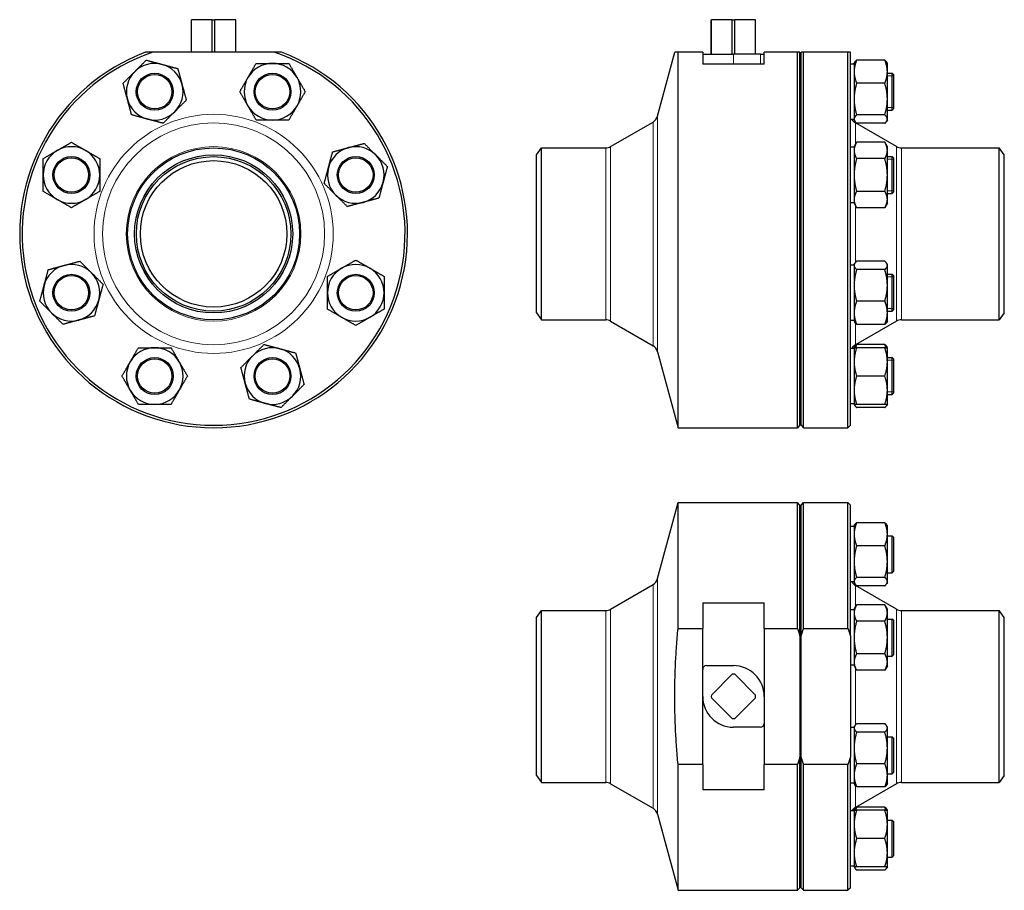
# Model space of a CAD drawing. Header units: millimetres. Extents: x 235 to 1035, y 68 to 775.
import ezdxf

# ---------------------------------------------------------------- set-up
doc = ezdxf.new("R2010")
doc.units = ezdxf.units.MM
doc.layers.add('Widoczne (ISO)', color=7, linetype='Continuous', lineweight=25)
doc.layers.add('Widoczne wąskie (ISO)', color=7, linetype='Continuous', lineweight=20)

msp = doc.modelspace()

# ---------------------------------------------------------------- linework, layer by layer
at = {"layer": 'Widoczne (ISO)'}
for p, q in [((374.52, 775.13), (374.56, 775.13)), ((374.52, 748.63), (374.52, 775.13)), ((374.56, 748.63), (374.56, 775.13)), ((391.39, 775.13), (374.56, 775.13)), ((391.39, 775.13), (393.65, 775.13)), ((391.39, 748.63), (391.39, 775.13)), ((410.49, 775.13), (393.65, 775.13)), ((393.65, 748.63), (393.65, 775.13)), ((410.49, 775.13), (410.52, 775.13)), ((410.49, 748.63), (410.49, 775.13)), ((410.52, 748.63), (410.52, 775.13)), ((796.77, 775.13), (796.81, 775.13)), ((796.77, 747.13), (796.77, 775.13)), ((796.81, 747.13), (796.81, 775.13)), ((813.64, 775.13), (796.81, 775.13)), ((813.64, 747.13), (813.64, 775.13)), ((813.64, 775.13), (815.9, 775.13)), ((815.9, 747.13), (815.9, 775.13)), ((832.73, 775.13), (815.9, 775.13)), ((832.73, 775.13), (832.77, 775.13)), ((832.73, 747.13), (832.73, 775.13)), ((832.77, 747.13), (832.77, 775.13)), ((441.76, 748.63), (343.29, 748.63)), ((753.21, 696.83), (767.09, 748.63)), ((769.77, 443.63), (769.77, 748.63)), ((789.77, 748.63), (769.77, 748.63)), ((789.77, 748.63), (789.77, 739.13)), ((789.77, 747.13), (814.77, 747.13)), ((836.77, 747.13), (814.77, 747.13)), ((836.77, 747.13), (839.77, 747.13)), ((866.77, 748.63), (839.77, 748.63)), ((839.77, 739.13), (839.77, 748.63)), ((866.77, 443.63), (866.77, 748.63)), ((868.77, 445.63), (868.77, 748.63)), ((869.77, 445.63), (869.77, 748.63)), ((871.77, 443.63), (871.77, 748.63)), ((907.77, 748.63), (871.77, 748.63)), ((907.77, 443.63), (907.77, 748.63)), ((909.77, 445.63), (909.77, 748.63)), ((839.77, 739.13), (789.77, 739.13)), ((912.77, 739.11), (909.77, 739.11)), ((912.77, 739.61), (913.24, 740.42)), ((912.77, 739.61), (912.77, 732.88)), ((937.72, 742.27), (914.82, 742.27)), ((939.77, 739.61), (939.3, 740.42)), ((939.77, 732.88), (939.77, 739.61)), ((912.77, 732.88), (912.77, 710.66)), ((939.77, 710.66), (939.77, 732.88)), ((939.77, 731.61), (943.77, 731.61)), ((943.77, 701.61), (943.77, 731.61)), ((944.77, 730.61), (943.77, 731.61)), ((944.77, 730.61), (944.77, 702.61)), ((937.72, 723.49), (914.82, 723.49)), ((868.77, 706.13), (869.77, 706.13)), ((912.77, 710.66), (912.77, 694.4)), ((939.77, 694.4), (939.77, 710.66)), ((937.72, 697.83), (914.82, 697.83)), ((939.77, 701.61), (943.77, 701.61)), ((944.77, 702.61), (943.77, 701.61)), ((714.98, 672.05), (749.48, 691.97)), ((912.77, 694.11), (909.77, 694.11)), ((912.77, 694.4), (912.77, 693.61)), ((912.77, 693.61), (913.24, 692.8)), ((947.14, 672.05), (913.77, 691.32)), ((937.72, 690.96), (914.82, 690.96)), ((939.77, 693.61), (939.3, 692.8)), ((939.77, 693.61), (939.77, 694.4)), ((912.77, 671.96), (914.82, 675.52)), ((912.77, 671.96), (912.77, 668.88)), ((937.72, 675.52), (914.82, 675.52)), ((939.77, 671.96), (937.72, 675.52)), ((939.77, 668.88), (939.77, 671.96)), ((654.77, 665.38), (658.99, 670.98)), ((654.77, 536.88), (654.77, 665.38)), ((658.99, 531.28), (658.99, 670.98)), ((658.99, 670.98), (710.98, 670.98)), ((912.77, 671.46), (909.77, 671.46)), ((912.77, 668.88), (912.77, 648.96)), ((939.77, 648.96), (939.77, 668.88)), ((939.77, 663.96), (943.77, 663.96)), ((943.77, 633.96), (943.77, 663.96)), ((944.77, 662.96), (943.77, 663.96)), ((951.14, 670.98), (1030.55, 670.98)), ((1030.55, 531.28), (1030.55, 670.98)), ((1034.77, 665.38), (1030.55, 670.98)), ((1034.77, 536.88), (1034.77, 665.38)), ((937.72, 662.24), (914.82, 662.24)), ((944.77, 662.96), (944.77, 634.96)), ((912.77, 648.96), (912.77, 629.04)), ((939.77, 629.04), (939.77, 648.96)), ((937.72, 635.68), (914.82, 635.68)), ((939.77, 633.96), (943.77, 633.96)), ((944.77, 634.96), (943.77, 633.96)), ((912.77, 626.46), (909.77, 626.46)), ((912.77, 629.04), (912.77, 625.96)), ((912.77, 625.96), (914.82, 622.4)), ((939.77, 625.96), (937.72, 622.4)), ((939.77, 625.96), (939.77, 629.04)), ((937.72, 622.4), (914.82, 622.4)), ((912.77, 576.29), (913.24, 577.1)), ((912.77, 576.29), (912.77, 575.51)), ((937.72, 578.94), (914.82, 578.94)), ((939.77, 576.29), (939.3, 577.1)), ((939.77, 575.51), (939.77, 576.29)), ((912.77, 575.79), (909.77, 575.79)), ((912.77, 575.51), (912.77, 559.24)), ((937.72, 572.07), (914.82, 572.07)), ((939.77, 559.24), (939.77, 575.51)), ((939.77, 568.29), (943.77, 568.29)), ((943.77, 538.29), (943.77, 568.29)), ((944.77, 567.29), (943.77, 568.29)), ((944.77, 567.29), (944.77, 539.29)), ((912.77, 559.24), (912.77, 537.03)), ((939.77, 537.03), (939.77, 559.24)), ((937.72, 546.42), (914.82, 546.42)), ((654.77, 536.88), (658.99, 531.28)), ((912.77, 537.03), (912.77, 530.29)), ((939.77, 538.29), (943.77, 538.29)), ((939.77, 530.29), (939.77, 537.03)), ((944.77, 539.29), (943.77, 538.29)), ((1034.77, 536.88), (1030.55, 531.28)), ((658.99, 531.28), (710.98, 531.28)), ((714.98, 530.21), (749.48, 510.28)), ((912.77, 530.79), (909.77, 530.79)), ((912.77, 530.29), (913.24, 529.48)), ((947.14, 530.21), (913.77, 510.94)), ((939.77, 530.29), (939.3, 529.48)), ((951.14, 531.28), (1030.55, 531.28)), ((937.72, 527.64), (914.82, 527.64)), ((753.21, 505.43), (769.77, 443.63)), ((912.77, 508.14), (909.77, 508.14)), ((912.77, 508.64), (913.24, 509.45)), ((912.77, 508.64), (912.77, 497.14)), ((937.72, 511.3), (914.82, 511.3)), ((937.72, 508.64), (914.82, 508.64)), ((939.77, 508.64), (939.3, 509.45)), ((939.77, 497.14), (939.77, 508.64)), ((868.77, 496.13), (869.77, 496.13)), ((912.77, 497.14), (912.77, 474.14)), ((939.77, 500.64), (943.77, 500.64)), ((939.77, 474.14), (939.77, 497.14)), ((943.77, 470.64), (943.77, 500.64)), ((944.77, 499.64), (943.77, 500.64)), ((944.77, 499.64), (944.77, 471.64)), ((937.72, 485.64), (914.82, 485.64)), ((912.77, 474.14), (912.77, 462.64)), ((939.77, 462.64), (939.77, 474.14)), ((939.77, 470.64), (943.77, 470.64)), ((944.77, 471.64), (943.77, 470.64)), ((912.77, 463.14), (909.77, 463.14)), ((912.77, 462.64), (913.24, 461.83)), ((937.72, 462.64), (914.82, 462.64)), ((937.72, 459.99), (914.82, 459.99)), ((939.77, 462.64), (939.3, 461.83)), ((769.77, 443.63), (866.77, 443.63)), ((868.77, 445.63), (866.77, 443.63)), ((869.77, 445.63), (871.77, 443.63)), ((871.77, 443.63), (907.77, 443.63)), ((909.77, 445.63), (907.77, 443.63)), ((753.21, 321.06), (769.77, 382.86)), ((769.77, 280.59), (769.77, 382.86)), ((769.77, 382.86), (866.77, 382.86)), ((866.77, 280.59), (866.77, 382.86)), ((868.77, 380.86), (866.77, 382.86)), ((868.77, 274.59), (868.77, 380.86)), ((869.77, 380.86), (871.77, 382.86)), ((869.77, 274.59), (869.77, 380.86)), ((871.77, 280.59), (871.77, 382.86)), ((871.77, 382.86), (907.77, 382.86)), ((907.77, 280.59), (907.77, 382.86)), ((909.77, 380.86), (907.77, 382.86)), ((909.77, 274.59), (909.77, 380.86)), ((912.77, 363.34), (909.77, 363.34)), ((912.77, 363.84), (913.24, 364.65)), ((912.77, 363.84), (912.77, 357.11)), ((937.72, 366.5), (914.82, 366.5)), ((939.77, 363.84), (939.3, 364.65)), ((939.77, 357.11), (939.77, 363.84)), ((912.77, 357.11), (912.77, 334.89)), ((939.77, 334.89), (939.77, 357.11)), ((939.77, 355.84), (943.77, 355.84)), ((943.77, 325.84), (943.77, 355.84)), ((944.77, 354.84), (943.77, 355.84)), ((944.77, 354.84), (944.77, 326.84)), ((937.72, 347.72), (914.82, 347.72)), ((868.77, 330.36), (869.77, 330.36)), ((912.77, 334.89), (912.77, 318.63)), ((939.77, 318.63), (939.77, 334.89)), ((937.72, 322.06), (914.82, 322.06)), ((939.77, 325.84), (943.77, 325.84)), ((944.77, 326.84), (943.77, 325.84)), ((714.98, 296.28), (749.48, 316.2)), ((912.77, 318.34), (909.77, 318.34)), ((912.77, 318.63), (912.77, 317.84)), ((912.77, 317.84), (913.24, 317.03)), ((947.14, 296.28), (913.77, 315.55)), ((937.72, 315.19), (914.82, 315.19)), ((939.77, 317.84), (939.3, 317.03)), ((939.77, 317.84), (939.77, 318.63)), ((789.77, 301.27), (789.77, 280.59)), ((789.77, 301.27), (839.77, 301.27)), ((839.77, 280.59), (839.77, 301.27)), ((912.77, 296.19), (914.82, 299.75)), ((912.77, 296.19), (912.77, 293.11)), ((937.72, 299.75), (914.82, 299.75)), ((939.77, 296.19), (937.72, 299.75)), ((939.77, 293.11), (939.77, 296.19)), ((654.77, 289.61), (658.99, 295.21)), ((654.77, 161.11), (654.77, 289.61)), ((658.99, 155.51), (658.99, 295.21)), ((658.99, 295.21), (710.98, 295.21)), ((912.77, 295.69), (909.77, 295.69)), ((912.77, 293.11), (912.77, 273.19)), ((939.77, 273.19), (939.77, 293.11)), ((939.77, 288.19), (943.77, 288.19)), ((943.77, 258.19), (943.77, 288.19)), ((944.77, 287.19), (943.77, 288.19)), ((951.14, 295.21), (1030.55, 295.21)), ((1030.55, 155.51), (1030.55, 295.21)), ((1034.77, 289.61), (1030.55, 295.21)), ((1034.77, 161.11), (1034.77, 289.61)), ((769.77, 280.59), (789.77, 280.59)), ((789.77, 170.13), (789.77, 280.59)), ((839.77, 280.59), (839.77, 170.13)), ((839.77, 280.59), (866.77, 280.59)), ((871.77, 280.59), (907.77, 280.59)), ((937.72, 286.47), (914.82, 286.47)), ((944.77, 287.19), (944.77, 259.19)), ((868.77, 274.59), (868.77, 176.12)), ((869.77, 176.12), (869.77, 274.59)), ((909.77, 274.59), (909.77, 176.12)), ((912.77, 273.19), (912.77, 253.28)), ((939.77, 253.28), (939.77, 273.19)), ((937.72, 259.91), (914.82, 259.91)), ((939.77, 258.19), (943.77, 258.19)), ((944.77, 259.19), (943.77, 258.19)), ((792.77, 250.36), (814.77, 250.36)), ((912.77, 250.69), (909.77, 250.69)), ((912.77, 253.28), (912.77, 250.19)), ((912.77, 250.19), (914.82, 246.64)), ((939.77, 250.19), (937.72, 246.64)), ((939.77, 250.19), (939.77, 253.28)), ((796.81, 226.49), (813.64, 243.32)), ((815.9, 243.32), (832.73, 226.49)), ((937.72, 246.64), (914.82, 246.64)), ((813.64, 207.39), (796.81, 224.23)), ((832.73, 224.23), (815.9, 207.39)), ((836.77, 200.36), (814.77, 200.36)), ((912.77, 200.02), (909.77, 200.02)), ((912.77, 200.52), (913.24, 201.33)), ((912.77, 200.52), (912.77, 199.74)), ((937.72, 203.18), (914.82, 203.18)), ((939.77, 200.52), (939.3, 201.33)), ((939.77, 199.74), (939.77, 200.52)), ((912.77, 199.74), (912.77, 183.48)), ((937.72, 196.3), (914.82, 196.3)), ((939.77, 183.48), (939.77, 199.74)), ((939.77, 192.52), (943.77, 192.52)), ((943.77, 162.52), (943.77, 192.52)), ((944.77, 191.52), (943.77, 192.52)), ((944.77, 191.52), (944.77, 163.52)), ((868.77, 69.86), (868.77, 176.12)), ((869.77, 69.86), (869.77, 176.12)), ((909.77, 69.86), (909.77, 176.12)), ((912.77, 183.48), (912.77, 161.26)), ((939.77, 161.26), (939.77, 183.48)), ((769.77, 67.86), (769.77, 170.13)), ((789.77, 170.13), (769.77, 170.13)), ((789.77, 170.13), (789.77, 149.45)), ((866.77, 170.13), (839.77, 170.13)), ((839.77, 149.45), (839.77, 170.13)), ((866.77, 67.86), (866.77, 170.13)), ((871.77, 67.86), (871.77, 170.13)), ((907.77, 170.13), (871.77, 170.13)), ((907.77, 67.86), (907.77, 170.13)), ((937.72, 170.65), (914.82, 170.65)), ((654.77, 161.11), (658.99, 155.51)), ((912.77, 161.26), (912.77, 154.52)), ((939.77, 162.52), (943.77, 162.52)), ((939.77, 154.52), (939.77, 161.26)), ((944.77, 163.52), (943.77, 162.52)), ((1034.77, 161.11), (1030.55, 155.51)), ((658.99, 155.51), (710.98, 155.51)), ((714.98, 154.44), (749.48, 134.52)), ((912.77, 155.02), (909.77, 155.02)), ((912.77, 154.52), (913.24, 153.71)), ((947.14, 154.44), (913.77, 135.17)), ((939.77, 154.52), (939.3, 153.71)), ((951.14, 155.51), (1030.55, 155.51)), ((839.77, 149.45), (789.77, 149.45)), ((937.72, 151.87), (914.82, 151.87)), ((753.21, 129.66), (769.77, 67.86)), ((912.77, 132.37), (909.77, 132.37)), ((912.77, 132.87), (913.24, 133.68)), ((912.77, 132.87), (912.77, 121.37)), ((937.72, 135.53), (914.82, 135.53)), ((937.72, 132.87), (914.82, 132.87)), ((939.77, 132.87), (939.3, 133.68)), ((939.77, 121.37), (939.77, 132.87)), ((868.77, 120.36), (869.77, 120.36)), ((912.77, 121.37), (912.77, 98.37)), ((939.77, 124.87), (943.77, 124.87)), ((939.77, 98.37), (939.77, 121.37)), ((943.77, 94.87), (943.77, 124.87)), ((944.77, 123.87), (943.77, 124.87)), ((944.77, 123.87), (944.77, 95.87)), ((937.72, 109.87), (914.82, 109.87)), ((912.77, 98.37), (912.77, 86.87)), ((939.77, 86.87), (939.77, 98.37)), ((939.77, 94.87), (943.77, 94.87)), ((944.77, 95.87), (943.77, 94.87)), ((912.77, 87.37), (909.77, 87.37)), ((912.77, 86.87), (913.24, 86.06)), ((937.72, 86.87), (914.82, 86.87)), ((937.72, 84.22), (914.82, 84.22)), ((939.77, 86.87), (939.3, 86.06)), ((769.77, 67.86), (866.77, 67.86)), ((868.77, 69.86), (866.77, 67.86)), ((869.77, 69.86), (871.77, 67.86)), ((871.77, 67.86), (907.77, 67.86)), ((909.77, 69.86), (907.77, 67.86))]:
    msp.add_line(p, q, dxfattribs=at)
for centre, radius in [((344.69, 716.61), 15), ((344.69, 716.61), 14), ((440.36, 716.61), 15), ((440.36, 716.61), 14), ((277.04, 648.96), 15), ((392.52, 601.13), 69.85), ((392.52, 601.13), 64.25), ((392.52, 601.13), 62.75), ((508.01, 648.96), 15), ((277.04, 648.96), 14), ((392.52, 601.13), 59.5), ((508.01, 648.96), 14), ((277.04, 553.29), 15), ((508.01, 553.29), 15), ((277.04, 553.29), 14), ((508.01, 553.29), 14), ((344.69, 485.64), 15), ((344.69, 485.64), 14), ((440.36, 485.64), 15), ((440.36, 485.64), 14)]:
    msp.add_circle(centre, radius, dxfattribs=at)
for centre, radius, start, end in [((392.52, 601.13), 157.5, 110.52686, 69.47314), ((392.52, 601.13), 155.5, 108.45853, 71.54147), ((344.69, 716.61), 23, 75, 135), ((344.69, 716.61), 23, 15, 75), ((440.36, 716.61), 23, 90, 150), ((440.36, 716.61), 23, 30, 90), ((344.69, 716.61), 23, 135, 195), ((440.36, 716.61), 23, 150, 210), ((440.36, 716.61), 23, 330, 30), ((344.69, 716.61), 23, 315, 15), ((344.69, 716.61), 23, 195, 255), ((440.36, 716.61), 23, 210, 270), ((440.36, 716.61), 23, 270, 330), ((344.69, 716.61), 23, 255, 315), ((745.48, 698.9), 8, 300, 345), ((917.77, 698.25), 8, 211.11333, 240), ((277.04, 648.96), 23, 60, 120), ((508.01, 648.96), 23, 45, 105), ((710.98, 678.98), 8, 270, 300), ((951.14, 678.98), 8, 240, 270), ((277.04, 648.96), 23, 120, 180), ((277.04, 648.96), 23, 0, 60), ((508.01, 648.96), 23, 105, 165), ((508.01, 648.96), 23, 345, 45), ((277.04, 648.96), 23, 180, 240), ((277.04, 648.96), 23, 300, 0), ((508.01, 648.96), 23, 165, 225), ((508.01, 648.96), 23, 285, 345), ((508.01, 648.96), 23, 225, 285), ((277.04, 648.96), 23, 240, 300), ((277.04, 553.29), 23, 45, 105), ((508.01, 553.29), 23, 60, 120), ((277.04, 553.29), 23, 105, 165), ((277.04, 553.29), 23, 345, 45), ((508.01, 553.29), 23, 120, 180), ((508.01, 553.29), 23, 0, 60), ((277.04, 553.29), 23, 165, 225), ((508.01, 553.29), 23, 180, 240), ((508.01, 553.29), 23, 300, 0), ((277.04, 553.29), 23, 285, 345), ((277.04, 553.29), 23, 225, 285), ((508.01, 553.29), 23, 240, 300), ((710.98, 523.28), 8, 60, 90), ((951.14, 523.28), 8, 90, 120), ((344.69, 485.64), 23, 90, 150), ((344.69, 485.64), 23, 30, 90), ((440.36, 485.64), 23, 75, 135), ((440.36, 485.64), 23, 15, 75), ((745.48, 503.36), 8, 15, 60), ((917.77, 504.01), 8, 120, 148.88667), ((344.69, 485.64), 23, 150, 210), ((344.69, 485.64), 23, 330, 30), ((440.36, 485.64), 23, 135, 195), ((440.36, 485.64), 23, 315, 15), ((344.69, 485.64), 23, 210, 270), ((344.69, 485.64), 23, 270, 330), ((440.36, 485.64), 23, 195, 255), ((440.36, 485.64), 23, 255, 315), ((745.48, 323.13), 8, 300, 345), ((917.77, 322.48), 8, 211.11333, 240), ((710.98, 303.21), 8, 270, 300), ((951.14, 303.21), 8, 240, 270), ((792.77, 247.36), 3, 90, 180), ((814.77, 225.36), 25, 0, 90), ((814.77, 225.36), 18, 86.40962, 93.59038), ((814.77, 225.36), 25, 180, 270), ((814.77, 225.36), 18, 176.40962, 183.59038), ((814.77, 225.36), 18, 356.40962, 3.59038), ((814.77, 225.36), 18, 266.40962, 273.59038), ((836.77, 203.36), 3, 270, 0), ((710.98, 147.51), 8, 60, 90), ((951.14, 147.51), 8, 90, 120), ((745.48, 127.59), 8, 15, 60), ((917.77, 128.24), 8, 120, 148.88667)]:
    msp.add_arc(centre, radius, start, end, dxfattribs=at)
for points, weights in [([(343.29, 748.63), (340.31, 748.63), (337.29, 748.63)], [1, 1.00018333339, 1]), ([(447.75, 748.63), (444.73, 748.63), (441.76, 748.63)], [1, 1.00018333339, 1]), ([(769.77, 748.63), (767.09, 748.63), (767.09, 748.63)], [1, 1.03389830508, 1.03389830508]), ([(868.77, 748.63), (867.83, 748.63), (866.77, 748.63)], [1, 1.00018333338, 1]), ([(871.77, 748.63), (870.71, 748.63), (869.77, 748.63)], [1, 1.00018333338, 1]), ([(909.77, 748.63), (908.83, 748.63), (907.77, 748.63)], [1, 1.00018333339, 1]), ([(328.42, 732.88), (332.78, 737.23), (337.81, 742.27)], [1, 1.0379548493, 1]), ([(337.81, 742.27), (344.69, 740.42), (350.64, 738.83)], [1, 1.0379548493, 1]), ([(350.64, 738.83), (356.59, 737.23), (363.47, 735.39)], [1, 1.0379548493, 1]), ([(420.44, 728.11), (423.52, 733.45), (427.08, 739.61)], [1, 1.0379548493, 1]), ([(427.08, 739.61), (434.19, 739.61), (440.36, 739.61)], [1, 1.0379548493, 1]), ([(440.36, 739.61), (446.52, 739.61), (453.64, 739.61)], [1, 1.0379548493, 1]), ([(453.64, 739.61), (457.19, 733.45), (460.28, 728.11)], [1, 1.0379548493, 1]), ([(914.82, 742.27), (912.77, 737.23), (912.77, 732.88)], [1, 1.0379548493, 1]), ([(913.24, 740.42), (913.74, 741.29), (914.82, 742.27)], [1.01895290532, 1.01965956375, 1]), ([(939.77, 732.88), (939.77, 737.23), (937.72, 742.27)], [1, 1.0379548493, 1]), ([(937.72, 742.27), (938.8, 741.29), (939.3, 740.42)], [1, 1.01965956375, 1.01895290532]), ([(319.03, 723.49), (324.07, 728.52), (328.42, 732.88)], [1, 1.0379548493, 1]), ([(363.47, 735.39), (365.31, 728.52), (366.9, 722.56)], [1, 1.0379548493, 1]), ([(413.8, 716.61), (417.36, 722.77), (420.44, 728.11)], [1, 1.0379548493, 1]), ([(460.28, 728.11), (463.36, 722.77), (466.92, 716.61)], [1, 1.0379548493, 1]), ([(912.77, 732.88), (912.77, 728.52), (914.82, 723.49)], [1, 1.0379548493, 1]), ([(937.72, 723.49), (939.77, 728.52), (939.77, 732.88)], [1, 1.0379548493, 1]), ([(322.47, 710.66), (320.87, 716.61), (319.03, 723.49)], [1, 1.0379548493, 1]), ([(366.9, 722.56), (368.5, 716.61), (370.34, 709.74)], [1, 1.0379548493, 1]), ([(914.82, 723.49), (912.77, 716.61), (912.77, 710.66)], [1, 1.0379548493, 1]), ([(939.77, 710.66), (939.77, 716.61), (937.72, 723.49)], [1, 1.0379548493, 1]), ([(420.44, 705.11), (417.36, 710.45), (413.8, 716.61)], [1, 1.0379548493, 1]), ([(466.92, 716.61), (463.36, 710.45), (460.28, 705.11)], [1, 1.0379548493, 1]), ([(325.91, 697.83), (324.07, 704.71), (322.47, 710.66)], [1, 1.0379548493, 1]), ([(370.34, 709.74), (365.31, 704.71), (360.95, 700.35)], [1, 1.0379548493, 1]), ([(427.08, 693.61), (423.52, 699.77), (420.44, 705.11)], [1, 1.0379548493, 1]), ([(460.28, 705.11), (457.19, 699.77), (453.64, 693.61)], [1, 1.0379548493, 1]), ([(912.77, 710.66), (912.77, 704.71), (914.82, 697.83)], [1, 1.0379548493, 1]), ([(937.72, 697.83), (939.77, 704.71), (939.77, 710.66)], [1, 1.0379548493, 1]), ([(338.73, 694.4), (332.78, 695.99), (325.91, 697.83)], [1, 1.0379548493, 1]), ([(360.95, 700.35), (356.59, 695.99), (351.56, 690.96)], [1, 1.0379548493, 1]), ([(914.82, 697.83), (912.77, 695.99), (912.77, 694.4)], [1, 1.0379548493, 1]), ([(939.77, 694.4), (939.77, 695.99), (937.72, 697.83)], [1, 1.0379548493, 1]), ([(351.56, 690.96), (344.69, 692.8), (338.73, 694.4)], [1, 1.0379548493, 1]), ([(440.36, 693.61), (434.19, 693.61), (427.08, 693.61)], [1, 1.0379548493, 1]), ([(453.64, 693.61), (446.52, 693.61), (440.36, 693.61)], [1, 1.0379548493, 1]), ([(912.77, 694.4), (912.77, 692.8), (914.82, 690.96)], [1, 1.0379548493, 1]), ([(937.72, 690.96), (939.77, 692.8), (939.77, 694.4)], [1, 1.0379548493, 1]), ([(265.54, 668.88), (270.87, 671.96), (277.04, 675.52)], [1, 1.0379548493, 1]), ([(277.04, 675.52), (283.2, 671.96), (288.54, 668.88)], [1, 1.0379548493, 1]), ([(502.05, 671.18), (508.01, 672.77), (514.88, 674.62)], [1, 1.0379548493, 1]), ([(514.88, 674.62), (519.91, 669.58), (524.27, 665.23)], [1, 1.0379548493, 1]), ([(914.82, 675.52), (912.77, 671.96), (912.77, 668.88)], [1, 1.0379548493, 1]), ([(939.77, 668.88), (939.77, 671.96), (937.72, 675.52)], [1, 1.0379548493, 1]), ([(254.04, 662.24), (260.2, 665.8), (265.54, 668.88)], [1, 1.0379548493, 1]), ([(288.54, 668.88), (293.87, 665.8), (300.04, 662.24)], [1, 1.0379548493, 1]), ([(485.79, 654.92), (487.39, 660.87), (489.23, 667.74)], [1, 1.0379548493, 1]), ([(489.23, 667.74), (496.1, 669.58), (502.05, 671.18)], [1, 1.0379548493, 1]), ([(524.27, 665.23), (528.63, 660.87), (533.66, 655.84)], [1, 1.0379548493, 1]), ([(912.77, 668.88), (912.77, 665.8), (914.82, 662.24)], [1, 1.0379548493, 1]), ([(937.72, 662.24), (939.77, 665.8), (939.77, 668.88)], [1, 1.0379548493, 1]), ([(254.04, 648.96), (254.04, 655.13), (254.04, 662.24)], [1, 1.0379548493, 1]), ([(300.04, 662.24), (300.04, 655.13), (300.04, 648.96)], [1, 1.0379548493, 1]), ([(533.66, 655.84), (531.82, 648.96), (530.22, 643.01)], [1, 1.0379548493, 1]), ([(914.82, 662.24), (912.77, 655.13), (912.77, 648.96)], [1, 1.0379548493, 1]), ([(939.77, 648.96), (939.77, 655.13), (937.72, 662.24)], [1, 1.0379548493, 1]), ([(254.04, 635.68), (254.04, 642.8), (254.04, 648.96)], [1, 1.0379548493, 1]), ([(300.04, 648.96), (300.04, 642.8), (300.04, 635.68)], [1, 1.0379548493, 1]), ([(482.35, 642.09), (484.2, 648.96), (485.79, 654.92)], [1, 1.0379548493, 1]), ([(912.77, 648.96), (912.77, 642.8), (914.82, 635.68)], [1, 1.0379548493, 1]), ([(937.72, 635.68), (939.77, 642.8), (939.77, 648.96)], [1, 1.0379548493, 1]), ([(491.74, 632.7), (487.39, 637.06), (482.35, 642.09)], [1, 1.0379548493, 1]), ([(530.22, 643.01), (528.63, 637.06), (526.79, 630.18)], [1, 1.0379548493, 1]), ([(265.54, 629.04), (260.2, 632.13), (254.04, 635.68)], [1, 1.0379548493, 1]), ([(300.04, 635.68), (293.87, 632.13), (288.54, 629.04)], [1, 1.0379548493, 1]), ([(501.13, 623.31), (496.1, 628.34), (491.74, 632.7)], [1, 1.0379548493, 1]), ([(914.82, 635.68), (912.77, 632.13), (912.77, 629.04)], [1, 1.0379548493, 1]), ([(939.77, 629.04), (939.77, 632.13), (937.72, 635.68)], [1, 1.0379548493, 1]), ([(277.04, 622.4), (270.87, 625.96), (265.54, 629.04)], [1, 1.0379548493, 1]), ([(288.54, 629.04), (283.2, 625.96), (277.04, 622.4)], [1, 1.0379548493, 1]), ([(513.96, 626.75), (508.01, 625.15), (501.13, 623.31)], [1, 1.0379548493, 1]), ([(526.79, 630.18), (519.91, 628.34), (513.96, 626.75)], [1, 1.0379548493, 1]), ([(912.77, 629.04), (912.77, 625.96), (914.82, 622.4)], [1, 1.0379548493, 1]), ([(937.72, 622.4), (939.77, 625.96), (939.77, 629.04)], [1, 1.0379548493, 1]), ([(271.08, 575.51), (277.04, 577.1), (283.91, 578.94)], [1, 1.0379548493, 1]), ([(283.91, 578.94), (288.94, 573.91), (293.3, 569.56)], [1, 1.0379548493, 1]), ([(496.51, 573.21), (501.84, 576.29), (508.01, 579.85)], [1, 1.0379548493, 1]), ([(508.01, 579.85), (514.17, 576.29), (519.51, 573.21)], [1, 1.0379548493, 1]), ([(914.82, 578.94), (912.77, 577.1), (912.77, 575.51)], [1, 1.0379548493, 1]), ([(939.77, 575.51), (939.77, 577.1), (937.72, 578.94)], [1, 1.0379548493, 1]), ([(254.82, 559.24), (256.42, 565.2), (258.26, 572.07)], [1, 1.0379548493, 1]), ([(258.26, 572.07), (265.13, 573.91), (271.08, 575.51)], [1, 1.0379548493, 1]), ([(293.3, 569.56), (297.66, 565.2), (302.69, 560.17)], [1, 1.0379548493, 1]), ([(485.01, 566.57), (491.17, 570.13), (496.51, 573.21)], [1, 1.0379548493, 1]), ([(519.51, 573.21), (524.84, 570.13), (531.01, 566.57)], [1, 1.0379548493, 1]), ([(912.77, 575.51), (912.77, 573.91), (914.82, 572.07)], [1, 1.0379548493, 1]), ([(914.82, 572.07), (912.77, 565.2), (912.77, 559.24)], [1, 1.0379548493, 1]), ([(937.72, 572.07), (939.77, 573.91), (939.77, 575.51)], [1, 1.0379548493, 1]), ([(939.77, 559.24), (939.77, 565.2), (937.72, 572.07)], [1, 1.0379548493, 1]), ([(302.69, 560.17), (300.85, 553.29), (299.25, 547.34)], [1, 1.0379548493, 1]), ([(485.01, 553.29), (485.01, 559.45), (485.01, 566.57)], [1, 1.0379548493, 1]), ([(531.01, 566.57), (531.01, 559.45), (531.01, 553.29)], [1, 1.0379548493, 1]), ([(251.38, 546.42), (253.23, 553.29), (254.82, 559.24)], [1, 1.0379548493, 1]), ([(485.01, 540.01), (485.01, 547.13), (485.01, 553.29)], [1, 1.0379548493, 1]), ([(531.01, 553.29), (531.01, 547.13), (531.01, 540.01)], [1, 1.0379548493, 1]), ([(912.77, 559.24), (912.77, 553.29), (914.82, 546.42)], [1, 1.0379548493, 1]), ([(937.72, 546.42), (939.77, 553.29), (939.77, 559.24)], [1, 1.0379548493, 1]), ([(260.77, 537.03), (256.42, 541.39), (251.38, 546.42)], [1, 1.0379548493, 1]), ([(299.25, 547.34), (297.66, 541.39), (295.82, 534.51)], [1, 1.0379548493, 1]), ([(914.82, 546.42), (912.77, 541.39), (912.77, 537.03)], [1, 1.0379548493, 1]), ([(939.77, 537.03), (939.77, 541.39), (937.72, 546.42)], [1, 1.0379548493, 1]), ([(270.16, 527.64), (265.13, 532.67), (260.77, 537.03)], [1, 1.0379548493, 1]), ([(496.51, 533.37), (491.17, 536.45), (485.01, 540.01)], [1, 1.0379548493, 1]), ([(531.01, 540.01), (524.84, 536.45), (519.51, 533.37)], [1, 1.0379548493, 1]), ([(912.77, 537.03), (912.77, 532.67), (914.82, 527.64)], [1, 1.0379548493, 1]), ([(937.72, 527.64), (939.77, 532.67), (939.77, 537.03)], [1, 1.0379548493, 1]), ([(282.99, 531.08), (277.04, 529.48), (270.16, 527.64)], [1, 1.0379548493, 1]), ([(295.82, 534.51), (288.94, 532.67), (282.99, 531.08)], [1, 1.0379548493, 1]), ([(508.01, 526.73), (501.84, 530.29), (496.51, 533.37)], [1, 1.0379548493, 1]), ([(519.51, 533.37), (514.17, 530.29), (508.01, 526.73)], [1, 1.0379548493, 1]), ([(914.82, 527.64), (913.74, 528.61), (913.24, 529.48)], [1, 1.01965956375, 1.01895290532]), ([(939.3, 529.48), (938.8, 528.61), (937.72, 527.64)], [1.01895290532, 1.01965956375, 1]), ([(324.77, 497.14), (327.85, 502.48), (331.41, 508.64)], [1, 1.0379548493, 1]), ([(331.41, 508.64), (338.52, 508.64), (344.69, 508.64)], [1, 1.0379548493, 1]), ([(344.69, 508.64), (350.85, 508.64), (357.97, 508.64)], [1, 1.0379548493, 1]), ([(357.97, 508.64), (361.52, 502.48), (364.6, 497.14)], [1, 1.0379548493, 1]), ([(424.09, 501.91), (428.45, 506.26), (433.48, 511.3)], [1, 1.0379548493, 1]), ([(433.48, 511.3), (440.36, 509.45), (446.31, 507.86)], [1, 1.0379548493, 1]), ([(446.31, 507.86), (452.26, 506.26), (459.14, 504.42)], [1, 1.0379548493, 1]), ([(459.14, 504.42), (460.98, 497.55), (462.57, 491.6)], [1, 1.0379548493, 1]), ([(912.77, 508.64), (912.77, 508.64), (914.82, 508.64)], [1, 1.0379548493, 1]), ([(914.82, 508.64), (912.77, 502.48), (912.77, 497.14)], [1, 1.0379548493, 1]), ([(913.24, 509.45), (913.74, 510.32), (914.82, 511.3)], [1.01895290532, 1.01965956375, 1]), ([(914.82, 511.3), (914.27, 509.93), (913.86, 508.64)], [1, 1.01005189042, 1.01477953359]), ([(938.68, 508.64), (938.27, 509.93), (937.72, 511.3)], [1.01477953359, 1.01005189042, 1]), ([(937.72, 511.3), (938.8, 510.32), (939.3, 509.45)], [1, 1.01965956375, 1.01895290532]), ([(937.72, 508.64), (939.77, 508.64), (939.77, 508.64)], [1, 1.0379548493, 1]), ([(939.77, 497.14), (939.77, 502.48), (937.72, 508.64)], [1, 1.0379548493, 1]), ([(318.13, 485.64), (321.69, 491.81), (324.77, 497.14)], [1, 1.0379548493, 1]), ([(364.6, 497.14), (367.69, 491.81), (371.24, 485.64)], [1, 1.0379548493, 1]), ([(414.7, 492.52), (419.74, 497.55), (424.09, 501.91)], [1, 1.0379548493, 1]), ([(912.77, 497.14), (912.77, 491.81), (914.82, 485.64)], [1, 1.0379548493, 1]), ([(937.72, 485.64), (939.77, 491.81), (939.77, 497.14)], [1, 1.0379548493, 1]), ([(418.14, 479.69), (416.55, 485.64), (414.7, 492.52)], [1, 1.0379548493, 1]), ([(462.57, 491.6), (464.17, 485.64), (466.01, 478.77)], [1, 1.0379548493, 1]), ([(324.77, 474.14), (321.69, 479.48), (318.13, 485.64)], [1, 1.0379548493, 1]), ([(371.24, 485.64), (367.69, 479.48), (364.6, 474.14)], [1, 1.0379548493, 1]), ([(914.82, 485.64), (912.77, 479.48), (912.77, 474.14)], [1, 1.0379548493, 1]), ([(939.77, 474.14), (939.77, 479.48), (937.72, 485.64)], [1, 1.0379548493, 1]), ([(331.41, 462.64), (327.85, 468.81), (324.77, 474.14)], [1, 1.0379548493, 1]), ([(364.6, 474.14), (361.52, 468.81), (357.97, 462.64)], [1, 1.0379548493, 1]), ([(421.58, 466.86), (419.74, 473.74), (418.14, 479.69)], [1, 1.0379548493, 1]), ([(466.01, 478.77), (460.98, 473.74), (456.62, 469.38)], [1, 1.0379548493, 1]), ([(912.77, 474.14), (912.77, 468.81), (914.82, 462.64)], [1, 1.0379548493, 1]), ([(937.72, 462.64), (939.77, 468.81), (939.77, 474.14)], [1, 1.0379548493, 1]), ([(434.4, 463.43), (428.45, 465.02), (421.58, 466.86)], [1, 1.0379548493, 1]), ([(456.62, 469.38), (452.26, 465.02), (447.23, 459.99)], [1, 1.0379548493, 1]), ([(344.69, 462.64), (338.52, 462.64), (331.41, 462.64)], [1, 1.0379548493, 1]), ([(357.97, 462.64), (350.85, 462.64), (344.69, 462.64)], [1, 1.0379548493, 1]), ([(447.23, 459.99), (440.36, 461.83), (434.4, 463.43)], [1, 1.0379548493, 1]), ([(914.82, 462.64), (912.77, 462.64), (912.77, 462.64)], [1, 1.0379548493, 1]), ([(912.88, 462.64), (913.24, 461.41), (914.82, 459.99)], [1.01375847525, 1.02892942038, 1]), ([(939.77, 462.64), (939.77, 462.64), (937.72, 462.64)], [1, 1.0379548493, 1]), ([(937.72, 459.99), (939.3, 461.41), (939.66, 462.64)], [1, 1.02892942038, 1.01375847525]), ([(914.82, 366.5), (912.77, 361.46), (912.77, 357.11)], [1, 1.0379548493, 1]), ([(913.24, 364.65), (913.74, 365.53), (914.82, 366.5)], [1.01895290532, 1.01965956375, 1]), ([(939.77, 357.11), (939.77, 361.46), (937.72, 366.5)], [1, 1.0379548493, 1]), ([(937.72, 366.5), (938.8, 365.53), (939.3, 364.65)], [1, 1.01965956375, 1.01895290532]), ([(912.77, 357.11), (912.77, 352.75), (914.82, 347.72)], [1, 1.0379548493, 1]), ([(937.72, 347.72), (939.77, 352.75), (939.77, 357.11)], [1, 1.0379548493, 1]), ([(914.82, 347.72), (912.77, 340.84), (912.77, 334.89)], [1, 1.0379548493, 1]), ([(939.77, 334.89), (939.77, 340.84), (937.72, 347.72)], [1, 1.0379548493, 1]), ([(912.77, 334.89), (912.77, 328.94), (914.82, 322.06)], [1, 1.0379548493, 1]), ([(937.72, 322.06), (939.77, 328.94), (939.77, 334.89)], [1, 1.0379548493, 1]), ([(914.82, 322.06), (912.77, 320.22), (912.77, 318.63)], [1, 1.0379548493, 1]), ([(939.77, 318.63), (939.77, 320.22), (937.72, 322.06)], [1, 1.0379548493, 1]), ([(912.77, 318.63), (912.77, 317.03), (914.82, 315.19)], [1, 1.0379548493, 1]), ([(937.72, 315.19), (939.77, 317.03), (939.77, 318.63)], [1, 1.0379548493, 1]), ([(914.82, 299.75), (912.77, 296.19), (912.77, 293.11)], [1, 1.0379548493, 1]), ([(939.77, 293.11), (939.77, 296.19), (937.72, 299.75)], [1, 1.0379548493, 1]), ([(912.77, 293.11), (912.77, 290.03), (914.82, 286.47)], [1, 1.0379548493, 1]), ([(937.72, 286.47), (939.77, 290.03), (939.77, 293.11)], [1, 1.0379548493, 1]), ([(769.77, 170.13), (764.58, 225.36), (769.77, 280.59)], [1, 1.06779661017, 1]), ([(866.77, 280.59), (867.83, 277.57), (868.77, 274.59)], [1, 1.00018333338, 1]), ([(869.77, 274.59), (870.71, 277.57), (871.77, 280.59)], [1, 1.00018333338, 1]), ([(907.77, 280.59), (908.83, 277.57), (909.77, 274.59)], [1, 1.00018333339, 1]), ([(914.82, 286.47), (912.77, 279.36), (912.77, 273.19)], [1, 1.0379548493, 1]), ([(939.77, 273.19), (939.77, 279.36), (937.72, 286.47)], [1, 1.0379548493, 1]), ([(912.77, 273.19), (912.77, 267.03), (914.82, 259.91)], [1, 1.0379548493, 1]), ([(937.72, 259.91), (939.77, 267.03), (939.77, 273.19)], [1, 1.0379548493, 1]), ([(914.82, 259.91), (912.77, 256.36), (912.77, 253.28)], [1, 1.0379548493, 1]), ([(939.77, 253.28), (939.77, 256.36), (937.72, 259.91)], [1, 1.0379548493, 1]), ([(912.77, 253.28), (912.77, 250.19), (914.82, 246.64)], [1, 1.0379548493, 1]), ([(937.72, 246.64), (939.77, 250.19), (939.77, 253.28)], [1, 1.0379548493, 1]), ([(914.82, 203.18), (912.77, 201.33), (912.77, 199.74)], [1, 1.0379548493, 1]), ([(939.77, 199.74), (939.77, 201.33), (937.72, 203.18)], [1, 1.0379548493, 1]), ([(912.77, 199.74), (912.77, 198.14), (914.82, 196.3)], [1, 1.0379548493, 1]), ([(914.82, 196.3), (912.77, 189.43), (912.77, 183.48)], [1, 1.0379548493, 1]), ([(937.72, 196.3), (939.77, 198.14), (939.77, 199.74)], [1, 1.0379548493, 1]), ([(939.77, 183.48), (939.77, 189.43), (937.72, 196.3)], [1, 1.0379548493, 1]), ([(868.77, 176.12), (867.83, 173.15), (866.77, 170.13)], [1, 1.00018333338, 1]), ([(871.77, 170.13), (870.71, 173.15), (869.77, 176.12)], [1, 1.00018333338, 1]), ([(909.77, 176.12), (908.83, 173.15), (907.77, 170.13)], [1, 1.00018333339, 1]), ([(912.77, 183.48), (912.77, 177.52), (914.82, 170.65)], [1, 1.0379548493, 1]), ([(937.72, 170.65), (939.77, 177.52), (939.77, 183.48)], [1, 1.0379548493, 1]), ([(914.82, 170.65), (912.77, 165.62), (912.77, 161.26)], [1, 1.0379548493, 1]), ([(939.77, 161.26), (939.77, 165.62), (937.72, 170.65)], [1, 1.0379548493, 1]), ([(912.77, 161.26), (912.77, 156.9), (914.82, 151.87)], [1, 1.0379548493, 1]), ([(937.72, 151.87), (939.77, 156.9), (939.77, 161.26)], [1, 1.0379548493, 1]), ([(914.82, 151.87), (913.74, 152.84), (913.24, 153.71)], [1, 1.01965956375, 1.01895290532]), ([(939.3, 153.71), (938.8, 152.84), (937.72, 151.87)], [1.01895290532, 1.01965956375, 1]), ([(912.77, 132.87), (912.77, 132.87), (914.82, 132.87)], [1, 1.0379548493, 1]), ([(914.82, 132.87), (912.77, 126.71), (912.77, 121.37)], [1, 1.0379548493, 1]), ([(913.24, 133.68), (913.74, 134.56), (914.82, 135.53)], [1.01895290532, 1.01965956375, 1]), ([(914.82, 135.53), (914.27, 134.16), (913.86, 132.87)], [1, 1.01005189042, 1.01477953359]), ([(938.68, 132.87), (938.27, 134.16), (937.72, 135.53)], [1.01477953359, 1.01005189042, 1]), ([(937.72, 135.53), (938.8, 134.56), (939.3, 133.68)], [1, 1.01965956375, 1.01895290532]), ([(937.72, 132.87), (939.77, 132.87), (939.77, 132.87)], [1, 1.0379548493, 1]), ([(939.77, 121.37), (939.77, 126.71), (937.72, 132.87)], [1, 1.0379548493, 1]), ([(912.77, 121.37), (912.77, 116.04), (914.82, 109.87)], [1, 1.0379548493, 1]), ([(937.72, 109.87), (939.77, 116.04), (939.77, 121.37)], [1, 1.0379548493, 1]), ([(914.82, 109.87), (912.77, 103.71), (912.77, 98.37)], [1, 1.0379548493, 1]), ([(939.77, 98.37), (939.77, 103.71), (937.72, 109.87)], [1, 1.0379548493, 1]), ([(912.77, 98.37), (912.77, 93.04), (914.82, 86.87)], [1, 1.0379548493, 1]), ([(937.72, 86.87), (939.77, 93.04), (939.77, 98.37)], [1, 1.0379548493, 1]), ([(914.82, 86.87), (912.77, 86.87), (912.77, 86.87)], [1, 1.0379548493, 1]), ([(912.88, 86.87), (913.24, 85.64), (914.82, 84.22)], [1.01375847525, 1.02892942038, 1]), ([(939.77, 86.87), (939.77, 86.87), (937.72, 86.87)], [1, 1.0379548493, 1]), ([(937.72, 84.22), (939.3, 85.64), (939.66, 86.87)], [1, 1.02892942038, 1.01375847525])]:
    msp.add_rational_spline(points, weights, degree=2, dxfattribs=at)
at = {"layer": 'Widoczne wąskie (ISO)'}
for p, q in [((814.77, 739.13), (814.77, 747.13)), ((836.77, 739.13), (836.77, 747.13)), ((944.77, 729.5), (939.77, 729.5)), ((753.21, 696.83), (753.21, 505.43)), ((939.77, 703.72), (944.77, 703.72)), ((749.48, 510.28), (749.48, 691.97)), ((913.77, 691.32), (913.77, 673.69)), ((714.98, 672.05), (714.98, 530.21)), ((947.14, 530.21), (947.14, 672.05)), ((710.98, 531.28), (710.98, 670.98)), ((951.14, 670.98), (951.14, 531.28)), ((944.77, 661.85), (939.77, 661.85)), ((939.77, 636.07), (944.77, 636.07)), ((913.77, 624.23), (913.77, 577.86)), ((944.77, 566.18), (939.77, 566.18)), ((939.77, 540.4), (944.77, 540.4)), ((913.77, 528.72), (913.77, 510.94)), ((944.77, 498.53), (939.77, 498.53)), ((939.77, 472.75), (944.77, 472.75)), ((753.21, 321.06), (753.21, 129.66)), ((749.48, 134.52), (749.48, 316.2)), ((913.77, 315.55), (913.77, 297.93)), ((714.98, 296.28), (714.98, 154.44)), ((947.14, 154.44), (947.14, 296.28)), ((710.98, 155.51), (710.98, 295.21)), ((951.14, 295.21), (951.14, 155.51)), ((913.77, 248.46), (913.77, 202.09)), ((913.77, 152.95), (913.77, 135.17))]:
    msp.add_line(p, q, dxfattribs=at)
for radius in [97.12, 90.19, 70.92]:
    msp.add_circle((392.52, 601.13), radius, dxfattribs=at)

doc.saveas('drawing.dxf')
